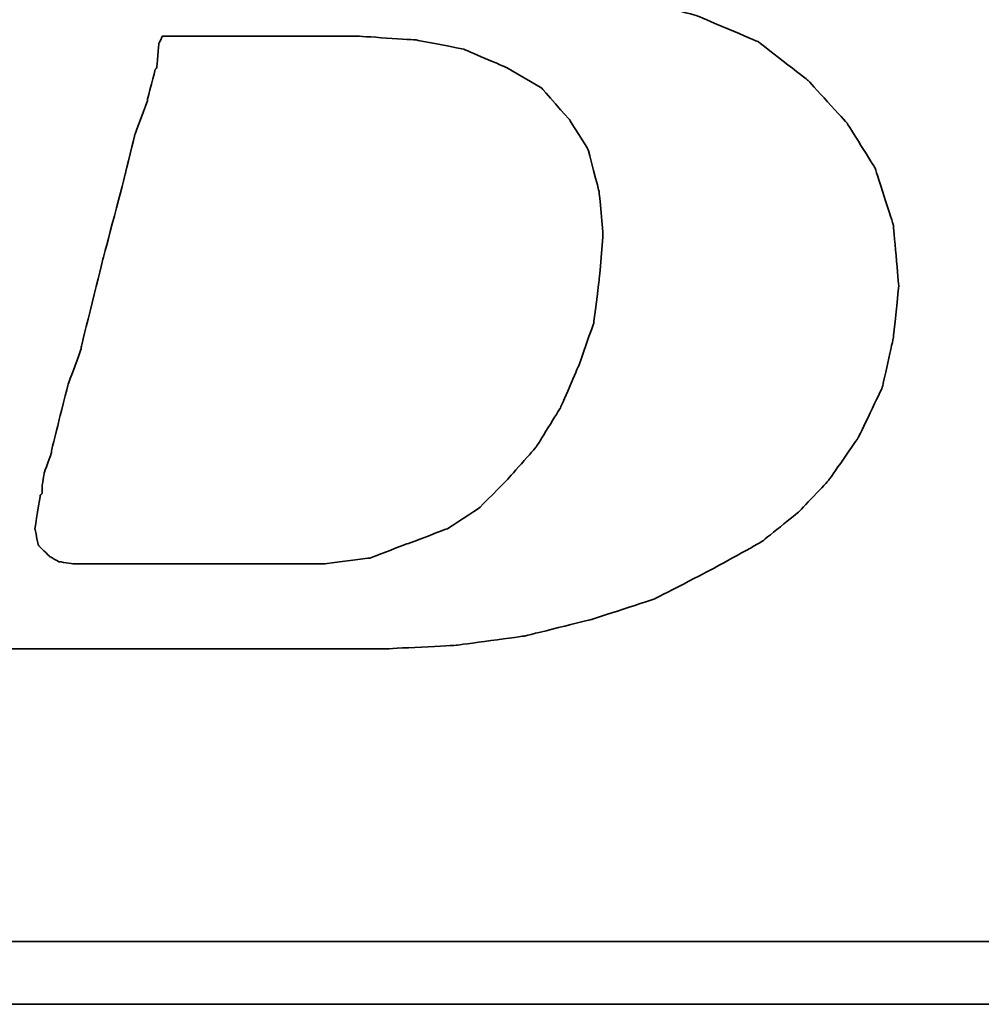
# Model space of a CAD drawing. Header units: millimetres. Extents: x 349 to 648, y 103 to 207.
# Tile 26 of 46: x 552.74 to 556.16, y 133.8 to 137.29. Entities that reach past the tile are written whole.
import ezdxf

# ---------------------------------------------------------------- set-up
doc = ezdxf.new("R2010")
doc.units = ezdxf.units.MM
doc.header["$LTSCALE"] = 0.15
doc.layers.add('DIM', color=4, linetype='CONTINUOUS')
doc.layers.add('layer 1', color=7, linetype='CONTINUOUS')

# ---------------------------------------------------------------- blocks, each defined once
blk = doc.blocks.new('TBI MOTION logo(完整正式版)')
at = {"layer": 'layer 1', "color": 22, "lineweight": 35}
for points, knots in [([(-64.65375, -6.86375), (-64.65375, -6.86375), (-64.84375, -7.29625), (-64.84375, -7.29625), (-64.84375, -7.29625), (-64.84375, -7.29625), (-64.86875, -7.34375), (-64.86875, -7.34375), (-64.86875, -7.34375), (-64.86875, -7.34375), (-64.86875, -7.36875), (-64.86875, -7.36875), (-64.86875, -7.36875), (-64.86875, -7.36875), (-65.15375, -7.65375), (-65.15375, -7.65375), (-65.15375, -7.65375), (-65.15375, -7.65375), (-65.17875, -7.65375), (-65.17875, -7.65375), (-65.17875, -7.65375), (-65.17875, -7.65375), (-65.20375, -7.67875), (-65.20375, -7.67875), (-65.20375, -7.67875), (-65.20375, -7.67875), (-65.58875, -7.87125), (-65.58875, -7.87125), (-65.58875, -7.87125), (-65.58875, -7.87125), (-65.63375, -7.87125), (-65.63375, -7.87125), (-65.63375, -7.87125), (-65.63375, -7.87125), (-65.65875, -7.89375), (-65.65875, -7.89375), (-65.65875, -7.89375), (-65.65875, -7.89375), (-66.09375, -7.94375), (-66.09375, -7.94375), (-66.09375, -7.94375), (-66.09375, -7.94375), (-66.11375, -7.94375), (-66.11375, -7.94375), (-66.11375, -7.94375), (-66.11375, -7.94375), (-66.16375, -7.94375), (-66.16375, -7.94375), (-66.16375, -7.94375), (-66.16375, -7.94375), (-66.30875, -7.94375), (-66.30875, -7.94375), (-66.30875, -7.94375), (-66.30875, -7.94375), (-66.69375, -7.94375), (-66.69375, -7.94375), (-66.69375, -7.94375), (-66.69375, -7.94375), (-67.07375, -7.94375), (-67.07375, -7.94375), (-67.07375, -7.94375), (-67.07375, -7.94375), (-67.12375, -7.94375), (-67.12375, -7.94375), (-67.12375, -7.94375), (-67.12375, -7.94375), (-67.12375, -7.96625), (-67.12375, -7.96625), (-67.12375, -7.96625), (-67.12375, -7.96625), (-67.14875, -7.99125), (-67.14875, -7.99125), (-67.14875, -7.99125), (-67.14875, -7.99125), (-67.24375, -8.34875), (-67.24375, -8.34875), (-67.24375, -8.34875), (-67.24375, -8.34875), (-67.31375, -8.68625), (-67.31375, -8.68625), (-67.31375, -8.68625), (-67.31375, -8.68625), (-67.26875, -8.68625), (-67.26875, -8.68625), (-67.26875, -8.68625), (-67.26875, -8.68625), (-67.07375, -8.68625), (-67.07375, -8.68625), (-67.07375, -8.68625), (-67.07375, -8.68625), (-66.54875, -8.68625), (-66.54875, -8.68625), (-66.54875, -8.68625), (-66.54875, -8.68625), (-65.82625, -8.68625), (-65.82625, -8.68625), (-65.82625, -8.68625), (-65.82625, -8.68625), (-65.01375, -8.68625), (-65.01375, -8.68625), (-65.01375, -8.68625), (-65.01375, -8.68625), (-64.05375, -8.68625), (-64.05375, -8.68625), (-64.05375, -8.68625), (-64.05375, -8.68625), (-62.08375, -8.68625), (-62.08375, -8.68625), (-62.08375, -8.68625), (-62.08375, -8.68625), (-60.06875, -8.68625), (-60.06875, -8.68625), (-60.06875, -8.68625), (-60.06875, -8.68625), (-59.10875, -8.68625), (-59.10875, -8.68625), (-59.10875, -8.68625), (-59.10875, -8.68625), (-58.29375, -8.68625), (-58.29375, -8.68625), (-58.29375, -8.68625), (-58.29375, -8.68625), (-57.57375, -8.68625), (-57.57375, -8.68625), (-57.57375, -8.68625), (-57.57375, -8.68625), (-57.04875, -8.68625), (-57.04875, -8.68625), (-57.04875, -8.68625), (-57.04875, -8.68625), (-56.85375, -8.68625), (-56.85375, -8.68625), (-56.85375, -8.68625), (-56.85375, -8.68625), (-56.70875, -8.68625), (-56.70875, -8.68625), (-56.70875, -8.68625), (-56.70875, -8.68625), (-56.61375, -8.68625), (-56.61375, -8.68625), (-56.61375, -8.68625), (-56.61375, -8.68625), (-56.56875, -8.68625), (-56.56875, -8.68625), (-56.56875, -8.68625), (-56.56875, -8.68625), (-55.65375, -8.63875), (-55.65375, -8.63875), (-55.65375, -8.63875), (-55.65375, -8.63875), (-54.76875, -8.51875), (-54.76875, -8.51875), (-54.76875, -8.51875), (-54.76875, -8.51875), (-53.90375, -8.30375), (-53.90375, -8.30375), (-53.90375, -8.30375), (-53.90375, -8.30375), (-53.08875, -8.03875), (-53.08875, -8.03875), (-53.08875, -8.03875), (-53.08875, -8.03875), (-52.34375, -7.65375), (-52.34375, -7.65375), (-52.34375, -7.65375), (-52.34375, -7.65375), (-51.69875, -7.29625), (-51.69875, -7.29625), (-51.69875, -7.29625), (-51.69875, -7.29625), (-51.21875, -6.91125), (-51.21875, -6.91125), (-51.21875, -6.91125), (-51.21875, -6.91125), (-50.83375, -6.50375), (-50.83375, -6.50375), (-50.83375, -6.50375), (-50.83375, -6.50375), (-50.44875, -5.94875), (-50.44875, -5.94875), (-50.44875, -5.94875), (-50.44875, -5.94875), (-50.13875, -5.30375), (-50.13875, -5.30375), (-50.13875, -5.30375), (-50.13875, -5.30375), (-49.99375, -4.65375), (-49.99375, -4.65375), (-49.99375, -4.65375), (-49.99375, -4.65375), (-49.92375, -3.98375), (-49.92375, -3.98375), (-49.92375, -3.98375), (-49.92375, -3.98375), (-49.99375, -3.19374), (-49.99375, -3.19374), (-49.99375, -3.19374), (-49.99375, -3.19374), (-50.23374, -2.44874), (-50.23374, -2.44874), (-50.23374, -2.44874), (-50.23374, -2.44874), (-50.59375, -1.87374), (-50.59375, -1.87374), (-50.59375, -1.87374), (-50.59375, -1.87374), (-51.09875, -1.31874), (-51.09875, -1.31874), (-51.09875, -1.31874), (-51.09875, -1.31874), (-51.74375, -0.81875), (-51.74375, -0.81875), (-51.74375, -0.81875), (-51.74375, -0.81875), (-52.53875, -0.48125), (-52.53875, -0.48125), (-52.53875, -0.48125), (-52.53875, -0.48125), (-53.47375, -0.21875), (-53.47375, -0.21875), (-53.47375, -0.21875), (-53.47375, -0.21875), (-54.52875, -0.04874), (-54.52875, -0.04874), (-54.52875, -0.04874), (-54.52875, -0.04874), (-55.65375, 0.12125), (-55.65375, 0.12125), (-55.65375, 0.12125), (-55.65375, 0.12125), (-54.50375, 0.28624), (-54.50375, 0.28624), (-54.50375, 0.28624), (-54.50375, 0.28624), (-53.83375, 0.38124), (-53.83375, 0.38124), (-53.83375, 0.38124), (-53.83375, 0.38124), (-53.18375, 0.50125), (-53.18375, 0.50125), (-53.18375, 0.50125), (-53.18375, 0.50125), (-52.55875, 0.66874), (-52.55875, 0.66874), (-52.55875, 0.66874), (-52.55875, 0.66874), (-52.03375, 0.86124), (-52.03375, 0.86124), (-52.03375, 0.86124), (-52.03375, 0.86124), (-51.50374, 1.03124), (-51.50374, 1.03124), (-51.50374, 1.03124), (-51.50374, 1.03124), (-51.09875, 1.27125), (-51.09875, 1.27125), (-51.09875, 1.27125), (-51.09875, 1.27125), (-50.71375, 1.48624), (-50.71375, 1.48624), (-50.71375, 1.48624), (-50.71375, 1.48624), (-50.37625, 1.77625), (-50.37625, 1.77625), (-50.37625, 1.77625), (-50.37625, 1.77625), (-49.82375, 2.37625), (-49.82375, 2.37625), (-49.82375, 2.37625), (-49.82375, 2.37625), (-49.41875, 2.99625), (-49.41875, 2.99625), (-49.41875, 2.99625), (-49.41875, 2.99625), (-49.22375, 3.76625), (-49.22375, 3.76625), (-49.22375, 3.76625), (-49.22375, 3.76625), (-49.15375, 4.50874), (-49.15375, 4.50874), (-49.15375, 4.50874), (-49.15375, 4.50874), (-49.20375, 5.25125), (-49.20375, 5.25125), (-49.20375, 5.25125), (-49.20375, 5.25125), (-49.41875, 5.92625), (-49.41875, 5.92625), (-49.41875, 5.92625), (-49.41875, 5.92625), (-49.77875, 6.47625), (-49.77875, 6.47625), (-49.77875, 6.47625), (-49.77875, 6.47625), (-50.33125, 7.02624), (-50.33125, 7.02624), (-50.33125, 7.02624), (-50.33125, 7.02624), (-51.00125, 7.43625), (-51.00125, 7.43625), (-51.00125, 7.43625), (-51.00125, 7.43625), (-51.79375, 7.72625), (-51.79375, 7.72625), (-51.79375, 7.72625), (-51.79375, 7.72625), (-52.72875, 7.89124), (-52.72875, 7.89124), (-52.72875, 7.89124), (-52.72875, 7.89124), (-53.83375, 7.98625), (-53.83375, 7.98625), (-53.83375, 7.98625), (-53.83375, 7.98625), (-53.92875, 7.98625), (-53.92875, 7.98625), (-53.92875, 7.98625), (-53.92875, 7.98625), (-54.26375, 7.98625), (-54.26375, 7.98625), (-54.26375, 7.98625), (-54.26375, 7.98625), (-54.74375, 7.98625), (-54.74375, 7.98625), (-54.74375, 7.98625), (-54.74375, 7.98625), (-55.36875, 7.98625), (-55.36875, 7.98625), (-55.36875, 7.98625), (-55.36875, 7.98625), (-56.13375, 7.98625), (-56.13375, 7.98625), (-56.13375, 7.98625), (-56.13375, 7.98625), (-56.94875, 7.98625), (-56.94875, 7.98625), (-56.94875, 7.98625), (-56.94875, 7.98625), (-58.77625, 7.98625), (-58.77625, 7.98625), (-58.77625, 7.98625), (-58.77625, 7.98625), (-60.59875, 7.98625), (-60.59875, 7.98625), (-60.59875, 7.98625), (-60.59875, 7.98625), (-61.41375, 7.98625), (-61.41375, 7.98625), (-61.41375, 7.98625), (-61.41375, 7.98625), (-62.17875, 7.98625), (-62.17875, 7.98625), (-62.17875, 7.98625), (-62.17875, 7.98625), (-62.80375, 7.98625), (-62.80375, 7.98625), (-62.80375, 7.98625), (-62.80375, 7.98625), (-63.30625, 7.98625), (-63.30625, 7.98625), (-63.30625, 7.98625), (-63.30625, 7.98625), (-63.57375, 7.98625), (-63.57375, 7.98625), (-63.57375, 7.98625), (-63.57375, 7.98625), (-63.57375, 7.96375), (-63.57375, 7.96375), (-63.57375, 7.96375), (-63.57375, 7.96375), (-63.59875, 7.94125), (-63.59875, 7.94125), (-63.59875, 7.94125), (-63.59875, 7.94125), (-63.69375, 7.55625), (-63.69375, 7.55625), (-63.69375, 7.55625), (-63.69375, 7.55625), (-63.76375, 7.24624), (-63.76375, 7.24624), (-63.76375, 7.24624), (-63.76375, 7.24624), (-63.23875, 7.24624), (-63.23875, 7.24624), (-63.23875, 7.24624), (-63.23875, 7.24624), (-62.75875, 7.24624), (-62.75875, 7.24624), (-62.75875, 7.24624), (-62.75875, 7.24624), (-62.61125, 7.24624), (-62.61125, 7.24624), (-62.61125, 7.24624), (-62.61125, 7.24624), (-62.56625, 7.24624), (-62.56625, 7.24624), (-62.56625, 7.24624), (-62.56625, 7.24624), (-62.22875, 7.24624), (-62.22875, 7.24624), (-62.22875, 7.24624), (-62.22875, 7.24624), (-62.20375, 7.24624), (-62.20375, 7.24624), (-62.20375, 7.24624), (-62.20375, 7.24624), (-62.17875, 7.21875), (-62.17875, 7.21875), (-62.17875, 7.21875), (-62.17875, 7.21875), (-61.96375, 7.17125), (-61.96375, 7.17125), (-61.96375, 7.17125), (-61.96375, 7.17125), (-61.72375, 7.12624), (-61.72375, 7.12624), (-61.72375, 7.12624), (-61.72375, 7.12624), (-61.70375, 7.12624), (-61.70375, 7.12624), (-61.70375, 7.12624), (-61.70375, 7.12624), (-61.55875, 7.07624), (-61.55875, 7.07624), (-61.55875, 7.07624), (-61.55875, 7.07624), (-61.50875, 7.07624), (-61.50875, 7.07624), (-61.50875, 7.07624), (-61.50875, 7.07624), (-61.48375, 7.02624), (-61.48375, 7.02624), (-61.48375, 7.02624), (-61.48375, 7.02624), (-61.31875, 6.83375), (-61.31875, 6.83375), (-61.31875, 6.83375), (-61.31875, 6.83375), (-61.29375, 6.81125), (-61.29375, 6.81125), (-61.29375, 6.81125), (-61.29375, 6.81125), (-61.29375, 6.78625), (-61.29375, 6.78625), (-61.29375, 6.78625), (-61.29375, 6.78625), (-61.19875, 6.50124), (-61.19875, 6.50124), (-61.19875, 6.50124), (-61.19875, 6.50124), (-61.17375, 6.45124), (-61.17375, 6.45124), (-61.17375, 6.45124), (-61.17375, 6.45124), (-61.19875, 6.40625), (-61.19875, 6.40625), (-61.19875, 6.40625), (-61.19875, 6.40625), (-61.26875, 5.99624), (-61.26875, 5.99624), (-61.26875, 5.99624), (-61.26875, 5.99624), (-61.26875, 5.85125), (-61.26875, 5.85125), (-61.26875, 5.85125), (-61.26875, 5.85125), (-61.26875, 5.82625), (-61.26875, 5.82625), (-61.26875, 5.82625), (-61.26875, 5.82625), (-61.29375, 5.80625), (-61.29375, 5.80625), (-61.29375, 5.80625), (-61.29375, 5.80625), (-61.34125, 5.66125), (-61.34125, 5.66125), (-61.34125, 5.66125), (-61.34125, 5.66125), (-61.41375, 5.44625), (-61.41375, 5.44625), (-61.41375, 5.44625), (-61.41375, 5.44625), (-61.48375, 5.15625), (-61.48375, 5.15625), (-61.48375, 5.15625), (-61.48375, 5.15625), (-61.58375, 4.82124), (-61.58375, 4.82124), (-61.58375, 4.82124), (-61.58375, 4.82124), (-61.79875, 4.00375), (-61.79875, 4.00375), (-61.79875, 4.00375), (-61.79875, 4.00375), (-62.05875, 2.99625), (-62.05875, 2.99625), (-62.05875, 2.99625), (-62.05875, 2.99625), (-62.34875, 1.91625), (-62.34875, 1.91625), (-62.34875, 1.91625), (-62.34875, 1.91625), (-62.97375, -0.41124), (-62.97375, -0.41124), (-62.97375, -0.41124), (-62.97375, -0.41124), (-63.59875, -2.75875), (-63.59875, -2.75875), (-63.59875, -2.75875), (-63.59875, -2.75875), (-63.88375, -3.86374), (-63.88375, -3.86374), (-63.88375, -3.86374), (-63.88375, -3.86374), (-64.14875, -4.82374), (-64.14875, -4.82374), (-64.14875, -4.82374), (-64.14875, -4.82374), (-64.36375, -5.64125), (-64.36375, -5.64125), (-64.36375, -5.64125), (-64.36375, -5.64125), (-64.43625, -5.97625), (-64.43625, -5.97625), (-64.43625, -5.97625), (-64.43625, -5.97625), (-64.50875, -6.28625), (-64.50875, -6.28625), (-64.50875, -6.28625), (-64.50875, -6.28625), (-64.50875, -6.30875), (-64.50875, -6.30875), (-64.50875, -6.30875), (-64.50875, -6.30875), (-64.57875, -6.50375), (-64.57875, -6.50375), (-64.57875, -6.50375), (-64.57875, -6.50375), (-64.62875, -6.69625), (-64.62875, -6.69625), (-64.62875, -6.69625), (-64.62875, -6.69625), (-64.62875, -6.76875), (-64.62875, -6.76875), (-64.62875, -6.76875), (-64.62875, -6.76875), (-64.62875, -6.81375), (-64.62875, -6.81375), (-64.62875, -6.81375), (-64.62875, -6.81375), (-64.62875, -6.83875), (-64.62875, -6.83875), (-64.62875, -6.83875), (-64.62875, -6.83875), (-64.65375, -6.86375), (-64.65375, -6.86375)], [0, 0, 0, 0, 0.00719424, 0.00719424, 0.00719424, 0.00719425, 0.01438849, 0.01438849, 0.01438849, 0.0143885, 0.02158273, 0.02158273, 0.02158273, 0.02158274, 0.02877698, 0.02877698, 0.02877698, 0.02877699, 0.03597122, 0.03597122, 0.03597122, 0.03597123, 0.04316547, 0.04316547, 0.04316547, 0.04316548, 0.05035971, 0.05035971, 0.05035971, 0.05035972, 0.05755396, 0.05755396, 0.05755396, 0.05755397, 0.0647482, 0.0647482, 0.0647482, 0.06474821, 0.07194245, 0.07194245, 0.07194245, 0.07194246, 0.07913669, 0.07913669, 0.07913669, 0.0791367, 0.08633094, 0.08633094, 0.08633094, 0.08633095, 0.09352518, 0.09352518, 0.09352518, 0.09352519, 0.10071942, 0.10071942, 0.10071942, 0.10071943, 0.10791367, 0.10791367, 0.10791367, 0.10791368, 0.11510791, 0.11510791, 0.11510791, 0.11510792, 0.12230216, 0.12230216, 0.12230216, 0.12230217, 0.1294964, 0.1294964, 0.1294964, 0.12949641, 0.13669065, 0.13669065, 0.13669065, 0.13669066, 0.14388489, 0.14388489, 0.14388489, 0.1438849, 0.15107914, 0.15107914, 0.15107914, 0.15107915, 0.15827338, 0.15827338, 0.15827338, 0.15827339, 0.16546763, 0.16546763, 0.16546763, 0.16546764, 0.17266187, 0.17266187, 0.17266187, 0.17266188, 0.17985612, 0.17985612, 0.17985612, 0.17985613, 0.18705036, 0.18705036, 0.18705036, 0.18705037, 0.1942446, 0.1942446, 0.1942446, 0.19424461, 0.20143885, 0.20143885, 0.20143885, 0.20143886, 0.20863309, 0.20863309, 0.20863309, 0.2086331, 0.21582734, 0.21582734, 0.21582734, 0.21582735, 0.22302158, 0.22302158, 0.22302158, 0.22302159, 0.23021583, 0.23021583, 0.23021583, 0.23021584, 0.23741007, 0.23741007, 0.23741007, 0.23741008, 0.24460432, 0.24460432, 0.24460432, 0.24460433, 0.25179856, 0.25179856, 0.25179856, 0.25179857, 0.25899281, 0.25899281, 0.25899281, 0.25899282, 0.26618705, 0.26618705, 0.26618705, 0.26618706, 0.27338129, 0.27338129, 0.27338129, 0.2733813, 0.28057554, 0.28057554, 0.28057554, 0.28057555, 0.28776978, 0.28776978, 0.28776978, 0.28776979, 0.29496403, 0.29496403, 0.29496403, 0.29496404, 0.30215827, 0.30215827, 0.30215827, 0.30215828, 0.30935252, 0.30935252, 0.30935252, 0.30935253, 0.31654676, 0.31654676, 0.31654676, 0.31654677, 0.32374101, 0.32374101, 0.32374101, 0.32374102, 0.33093525, 0.33093525, 0.33093525, 0.33093526, 0.3381295, 0.3381295, 0.3381295, 0.33812951, 0.34532374, 0.34532374, 0.34532374, 0.34532375, 0.35251799, 0.35251799, 0.35251799, 0.352518, 0.35971223, 0.35971223, 0.35971223, 0.35971224, 0.36690647, 0.36690647, 0.36690647, 0.36690648, 0.37410072, 0.37410072, 0.37410072, 0.37410073, 0.38129496, 0.38129496, 0.38129496, 0.38129497, 0.38848921, 0.38848921, 0.38848921, 0.38848922, 0.39568345, 0.39568345, 0.39568345, 0.39568346, 0.4028777, 0.4028777, 0.4028777, 0.40287771, 0.41007194, 0.41007194, 0.41007194, 0.41007195, 0.41726619, 0.41726619, 0.41726619, 0.4172662, 0.42446043, 0.42446043, 0.42446043, 0.42446044, 0.43165468, 0.43165468, 0.43165468, 0.43165469, 0.43884892, 0.43884892, 0.43884892, 0.43884893, 0.44604317, 0.44604317, 0.44604317, 0.44604318, 0.45323741, 0.45323741, 0.45323741, 0.45323742, 0.46043165, 0.46043165, 0.46043165, 0.46043166, 0.4676259, 0.4676259, 0.4676259, 0.46762591, 0.47482014, 0.47482014, 0.47482014, 0.47482015, 0.48201439, 0.48201439, 0.48201439, 0.4820144, 0.48920863, 0.48920863, 0.48920863, 0.48920864, 0.49640288, 0.49640288, 0.49640288, 0.49640289, 0.50359712, 0.50359712, 0.50359712, 0.50359713, 0.51079137, 0.51079137, 0.51079137, 0.51079138, 0.51798561, 0.51798561, 0.51798561, 0.51798562, 0.52517986, 0.52517986, 0.52517986, 0.52517987, 0.5323741, 0.5323741, 0.5323741, 0.53237411, 0.53956835, 0.53956835, 0.53956835, 0.53956836, 0.54676259, 0.54676259, 0.54676259, 0.5467626, 0.55395683, 0.55395683, 0.55395683, 0.55395684, 0.56115108, 0.56115108, 0.56115108, 0.56115109, 0.56834532, 0.56834532, 0.56834532, 0.56834533, 0.57553957, 0.57553957, 0.57553957, 0.57553958, 0.58273381, 0.58273381, 0.58273381, 0.58273382, 0.58992806, 0.58992806, 0.58992806, 0.58992807, 0.5971223, 0.5971223, 0.5971223, 0.59712231, 0.60431655, 0.60431655, 0.60431655, 0.60431656, 0.61151079, 0.61151079, 0.61151079, 0.6115108, 0.61870504, 0.61870504, 0.61870504, 0.61870505, 0.62589928, 0.62589928, 0.62589928, 0.62589929, 0.63309353, 0.63309353, 0.63309353, 0.63309354, 0.64028777, 0.64028777, 0.64028777, 0.64028778, 0.64748201, 0.64748201, 0.64748201, 0.64748202, 0.65467626, 0.65467626, 0.65467626, 0.65467627, 0.6618705, 0.6618705, 0.6618705, 0.66187051, 0.66906475, 0.66906475, 0.66906475, 0.66906476, 0.67625899, 0.67625899, 0.67625899, 0.676259, 0.68345324, 0.68345324, 0.68345324, 0.68345325, 0.69064748, 0.69064748, 0.69064748, 0.69064749, 0.69784173, 0.69784173, 0.69784173, 0.69784174, 0.70503597, 0.70503597, 0.70503597, 0.70503598, 0.71223022, 0.71223022, 0.71223022, 0.71223023, 0.71942446, 0.71942446, 0.71942446, 0.71942447, 0.72661871, 0.72661871, 0.72661871, 0.72661872, 0.73381295, 0.73381295, 0.73381295, 0.73381296, 0.74100719, 0.74100719, 0.74100719, 0.7410072, 0.74820144, 0.74820144, 0.74820144, 0.74820145, 0.75539568, 0.75539568, 0.75539568, 0.75539569, 0.76258993, 0.76258993, 0.76258993, 0.76258994, 0.76978417, 0.76978417, 0.76978417, 0.76978418, 0.77697842, 0.77697842, 0.77697842, 0.77697843, 0.78417266, 0.78417266, 0.78417266, 0.78417267, 0.79136691, 0.79136691, 0.79136691, 0.79136692, 0.79856115, 0.79856115, 0.79856115, 0.79856116, 0.8057554, 0.8057554, 0.8057554, 0.80575541, 0.81294964, 0.81294964, 0.81294964, 0.81294965, 0.82014388, 0.82014388, 0.82014388, 0.82014389, 0.82733813, 0.82733813, 0.82733813, 0.82733814, 0.83453237, 0.83453237, 0.83453237, 0.83453238, 0.84172662, 0.84172662, 0.84172662, 0.84172663, 0.84892086, 0.84892086, 0.84892086, 0.84892087, 0.85611511, 0.85611511, 0.85611511, 0.85611512, 0.86330935, 0.86330935, 0.86330935, 0.86330936, 0.8705036, 0.8705036, 0.8705036, 0.87050361, 0.87769784, 0.87769784, 0.87769784, 0.87769785, 0.88489209, 0.88489209, 0.88489209, 0.8848921, 0.89208633, 0.89208633, 0.89208633, 0.89208634, 0.89928058, 0.89928058, 0.89928058, 0.89928059, 0.90647482, 0.90647482, 0.90647482, 0.90647483, 0.91366906, 0.91366906, 0.91366906, 0.91366907, 0.92086331, 0.92086331, 0.92086331, 0.92086332, 0.92805755, 0.92805755, 0.92805755, 0.92805756, 0.9352518, 0.9352518, 0.9352518, 0.93525181, 0.94244604, 0.94244604, 0.94244604, 0.94244605, 0.94964029, 0.94964029, 0.94964029, 0.9496403, 0.95683453, 0.95683453, 0.95683453, 0.95683454, 0.96402878, 0.96402878, 0.96402878, 0.96402879, 0.97122302, 0.97122302, 0.97122302, 0.97122303, 0.97841727, 0.97841727, 0.97841727, 0.97841728, 0.98561151, 0.98561151, 0.98561151, 0.98561152, 0.99280576, 0.99280576, 0.99280576, 0.99280577, 1, 1, 1, 1]), ([(-61.03125, -6.57375), (-61.03125, -6.57375), (-61.03125, -6.67125), (-61.03125, -6.67125), (-61.03125, -6.67125), (-61.03125, -6.67125), (-61.05375, -6.69625), (-61.05375, -6.69625), (-61.05375, -6.69625), (-61.05375, -6.69625), (-61.12375, -7.12875), (-61.12375, -7.12875), (-61.12375, -7.12875), (-61.12375, -7.12875), (-61.07875, -7.34375), (-61.07875, -7.34375), (-61.07875, -7.34375), (-61.07875, -7.34375), (-60.93375, -7.48875), (-60.93375, -7.48875), (-60.93375, -7.48875), (-60.93375, -7.48875), (-60.81375, -7.55625), (-60.81375, -7.55625), (-60.81375, -7.55625), (-60.81375, -7.55625), (-60.62375, -7.58375), (-60.62375, -7.58375), (-60.62375, -7.58375), (-60.62375, -7.58375), (-60.30875, -7.58375), (-60.30875, -7.58375), (-60.30875, -7.58375), (-60.30875, -7.58375), (-59.97375, -7.58375), (-59.97375, -7.58375), (-59.97375, -7.58375), (-59.97375, -7.58375), (-59.87875, -7.58375), (-59.87875, -7.58375), (-59.87875, -7.58375), (-59.87875, -7.58375), (-59.63625, -7.58375), (-59.63625, -7.58375), (-59.63625, -7.58375), (-59.63625, -7.58375), (-58.96875, -7.58375), (-58.96875, -7.58375), (-58.96875, -7.58375), (-58.96875, -7.58375), (-58.29375, -7.58375), (-58.29375, -7.58375), (-58.29375, -7.58375), (-58.29375, -7.58375), (-58.05375, -7.58375), (-58.05375, -7.58375), (-58.05375, -7.58375), (-58.05375, -7.58375), (-57.98375, -7.58375), (-57.98375, -7.58375), (-57.98375, -7.58375), (-57.98375, -7.58375), (-57.35875, -7.58375), (-57.35875, -7.58375), (-57.35875, -7.58375), (-57.35875, -7.58375), (-56.78375, -7.50875), (-56.78375, -7.50875), (-56.78375, -7.50875), (-56.78375, -7.50875), (-56.27875, -7.31875), (-56.27875, -7.31875), (-56.27875, -7.31875), (-56.27875, -7.31875), (-55.77375, -7.12875), (-55.77375, -7.12875), (-55.77375, -7.12875), (-55.77375, -7.12875), (-55.36875, -6.86375), (-55.36875, -6.86375), (-55.36875, -6.86375), (-55.36875, -6.86375), (-55.00875, -6.50375), (-55.00875, -6.50375), (-55.00875, -6.50375), (-55.00875, -6.50375), (-54.62375, -6.06875), (-54.62375, -6.06875), (-54.62375, -6.06875), (-54.62375, -6.06875), (-54.31375, -5.56875), (-54.31375, -5.56875), (-54.31375, -5.56875), (-54.31375, -5.56875), (-54.07375, -5.01625), (-54.07375, -5.01625), (-54.07375, -5.01625), (-54.07375, -5.01625), (-53.87875, -4.46374), (-53.87875, -4.46374), (-53.87875, -4.46374), (-53.87875, -4.46374), (-53.80875, -3.91375), (-53.80875, -3.91375), (-53.80875, -3.91375), (-53.80875, -3.91375), (-53.75875, -3.31375), (-53.75875, -3.31375), (-53.75875, -3.31375), (-53.75875, -3.31375), (-53.80875, -2.75875), (-53.80875, -2.75875), (-53.80875, -2.75875), (-53.80875, -2.75875), (-53.95375, -2.20875), (-53.95375, -2.20875), (-53.95375, -2.20875), (-53.95375, -2.20875), (-54.19375, -1.82625), (-54.19375, -1.82625), (-54.19375, -1.82625), (-54.19375, -1.82625), (-54.55375, -1.41875), (-54.55375, -1.41875), (-54.55375, -1.41875), (-54.55375, -1.41875), (-55.00875, -1.15125), (-55.00875, -1.15125), (-55.00875, -1.15125), (-55.00875, -1.15125), (-55.56125, -0.91375), (-55.56125, -0.91375), (-55.56125, -0.91375), (-55.56125, -0.91375), (-56.18125, -0.79375), (-56.18125, -0.79375), (-56.18125, -0.79375), (-56.18125, -0.79375), (-56.94875, -0.74374), (-56.94875, -0.74374), (-56.94875, -0.74374), (-56.94875, -0.74374), (-56.99875, -0.74374), (-56.99875, -0.74374), (-56.99875, -0.74374), (-56.99875, -0.74374), (-57.09375, -0.74374), (-57.09375, -0.74374), (-57.09375, -0.74374), (-57.09375, -0.74374), (-57.38375, -0.74374), (-57.38375, -0.74374), (-57.38375, -0.74374), (-57.38375, -0.74374), (-57.76875, -0.74374), (-57.76875, -0.74374), (-57.76875, -0.74374), (-57.76875, -0.74374), (-58.24625, -0.74374), (-58.24625, -0.74374), (-58.24625, -0.74374), (-58.24625, -0.74374), (-58.72875, -0.74374), (-58.72875, -0.74374), (-58.72875, -0.74374), (-58.72875, -0.74374), (-59.20875, -0.74374), (-59.20875, -0.74374), (-59.20875, -0.74374), (-59.20875, -0.74374), (-59.46875, -0.74374), (-59.46875, -0.74374), (-59.46875, -0.74374), (-59.46875, -0.74374), (-59.51625, -0.83875), (-59.51625, -0.83875), (-59.51625, -0.83875), (-59.51625, -0.83875), (-59.54375, -1.15125), (-59.54375, -1.15125), (-59.54375, -1.15125), (-59.54375, -1.15125), (-59.56375, -1.17874), (-59.56375, -1.17874), (-59.56375, -1.17874), (-59.56375, -1.17874), (-59.66375, -1.55875), (-59.66375, -1.55875), (-59.66375, -1.55875), (-59.66375, -1.55875), (-59.66375, -1.58375), (-59.66375, -1.58375), (-59.66375, -1.58375), (-59.66375, -1.58375), (-59.82875, -2.01874), (-59.82875, -2.01874), (-59.82875, -2.01874), (-59.82875, -2.01874), (-59.94875, -2.52125), (-59.94875, -2.52125), (-59.94875, -2.52125), (-59.94875, -2.52125), (-60.23875, -3.62375), (-60.23875, -3.62375), (-60.23875, -3.62375), (-60.23875, -3.62375), (-60.52375, -4.77624), (-60.52375, -4.77624), (-60.52375, -4.77624), (-60.52375, -4.77624), (-60.52375, -4.79874), (-60.52375, -4.79874), (-60.52375, -4.79874), (-60.52375, -4.79874), (-60.69125, -5.25375), (-60.69125, -5.25375), (-60.69125, -5.25375), (-60.69125, -5.25375), (-60.81375, -5.73625), (-60.81375, -5.73625), (-60.81375, -5.73625), (-60.81375, -5.73625), (-60.90875, -6.11875), (-60.90875, -6.11875), (-60.90875, -6.11875), (-60.90875, -6.11875), (-60.90875, -6.14375), (-60.90875, -6.14375), (-60.90875, -6.14375), (-60.90875, -6.14375), (-61.00375, -6.40875), (-61.00375, -6.40875), (-61.00375, -6.40875), (-61.00375, -6.40875), (-61.03125, -6.57375), (-61.03125, -6.57375)], [0, 0, 0, 0, 0.01694915, 0.01694915, 0.01694915, 0.01694916, 0.03389831, 0.03389831, 0.03389831, 0.03389832, 0.05084746, 0.05084746, 0.05084746, 0.05084747, 0.06779661, 0.06779661, 0.06779661, 0.06779662, 0.08474576, 0.08474576, 0.08474576, 0.08474577, 0.10169492, 0.10169492, 0.10169492, 0.10169493, 0.11864407, 0.11864407, 0.11864407, 0.11864408, 0.13559322, 0.13559322, 0.13559322, 0.13559323, 0.15254237, 0.15254237, 0.15254237, 0.15254238, 0.16949153, 0.16949153, 0.16949153, 0.16949154, 0.18644068, 0.18644068, 0.18644068, 0.18644069, 0.20338983, 0.20338983, 0.20338983, 0.20338984, 0.22033898, 0.22033898, 0.22033898, 0.22033899, 0.23728814, 0.23728814, 0.23728814, 0.23728815, 0.25423729, 0.25423729, 0.25423729, 0.2542373, 0.27118644, 0.27118644, 0.27118644, 0.27118645, 0.28813559, 0.28813559, 0.28813559, 0.2881356, 0.30508475, 0.30508475, 0.30508475, 0.30508476, 0.3220339, 0.3220339, 0.3220339, 0.32203391, 0.33898305, 0.33898305, 0.33898305, 0.33898306, 0.3559322, 0.3559322, 0.3559322, 0.35593221, 0.37288136, 0.37288136, 0.37288136, 0.37288137, 0.38983051, 0.38983051, 0.38983051, 0.38983052, 0.40677966, 0.40677966, 0.40677966, 0.40677967, 0.42372881, 0.42372881, 0.42372881, 0.42372882, 0.44067797, 0.44067797, 0.44067797, 0.44067798, 0.45762712, 0.45762712, 0.45762712, 0.45762713, 0.47457627, 0.47457627, 0.47457627, 0.47457628, 0.49152542, 0.49152542, 0.49152542, 0.49152543, 0.50847458, 0.50847458, 0.50847458, 0.50847459, 0.52542373, 0.52542373, 0.52542373, 0.52542374, 0.54237288, 0.54237288, 0.54237288, 0.54237289, 0.55932203, 0.55932203, 0.55932203, 0.55932204, 0.57627119, 0.57627119, 0.57627119, 0.5762712, 0.59322034, 0.59322034, 0.59322034, 0.59322035, 0.61016949, 0.61016949, 0.61016949, 0.6101695, 0.62711864, 0.62711864, 0.62711864, 0.62711865, 0.6440678, 0.6440678, 0.6440678, 0.64406781, 0.66101695, 0.66101695, 0.66101695, 0.66101696, 0.6779661, 0.6779661, 0.6779661, 0.67796611, 0.69491525, 0.69491525, 0.69491525, 0.69491526, 0.71186441, 0.71186441, 0.71186441, 0.71186442, 0.72881356, 0.72881356, 0.72881356, 0.72881357, 0.74576271, 0.74576271, 0.74576271, 0.74576272, 0.76271186, 0.76271186, 0.76271186, 0.76271187, 0.77966102, 0.77966102, 0.77966102, 0.77966103, 0.79661017, 0.79661017, 0.79661017, 0.79661018, 0.81355932, 0.81355932, 0.81355932, 0.81355933, 0.83050847, 0.83050847, 0.83050847, 0.83050848, 0.84745763, 0.84745763, 0.84745763, 0.84745764, 0.86440678, 0.86440678, 0.86440678, 0.86440679, 0.88135593, 0.88135593, 0.88135593, 0.88135594, 0.89830508, 0.89830508, 0.89830508, 0.89830509, 0.91525424, 0.91525424, 0.91525424, 0.91525425, 0.93220339, 0.93220339, 0.93220339, 0.9322034, 0.94915254, 0.94915254, 0.94915254, 0.94915255, 0.96610169, 0.96610169, 0.96610169, 0.9661017, 0.98305085, 0.98305085, 0.98305085, 0.98305086, 1, 1, 1, 1]), ([(75.90875, -9.47875), (75.90875, -9.47875), (75.90875, -12.28625), (75.90875, -12.28625), (75.90875, -12.28625), (75.90875, -12.28625), (75.90875, -12.47875), (75.90875, -12.47875), (75.90875, -12.47875), (75.90875, -12.47875), (75.71625, -12.47875), (75.71625, -12.47875), (75.71625, -12.47875), (75.71625, -12.47875), (-88.32875, -12.47875), (-88.32875, -12.47875), (-88.32875, -12.47875), (-88.32875, -12.47875), (-88.32875, -13.29375), (-88.32875, -13.29375), (-88.32875, -13.29375), (-88.32875, -13.29375), (82.89125, -13.29375), (82.89125, -13.29375), (82.89125, -13.29375), (82.89125, -13.29375), (75.90875, -9.47875), (75.90875, -9.47875)], [0, 0, 0, 0, 0.14285714, 0.14285714, 0.14285714, 0.14285715, 0.28571429, 0.28571429, 0.28571429, 0.2857143, 0.42857143, 0.42857143, 0.42857143, 0.42857144, 0.57142857, 0.57142857, 0.57142857, 0.57142858, 0.71428571, 0.71428571, 0.71428571, 0.71428572, 0.85714286, 0.85714286, 0.85714286, 0.85714287, 1, 1, 1, 1])]:
    blk.add_open_spline(points, degree=3, knots=knots, dxfattribs=at)

msp = doc.modelspace()

# ---------------------------------------------------------------- block references
at = {"layer": 'DIM', "color": 7, "xscale": 0.2736514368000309, "yscale": 0.2736514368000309, "zscale": 0.2736514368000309}
msp.add_blockref('TBI MOTION logo(完整正式版)', (569.5243, 137.4371), dxfattribs=at)

doc.saveas('drawing.dxf')
